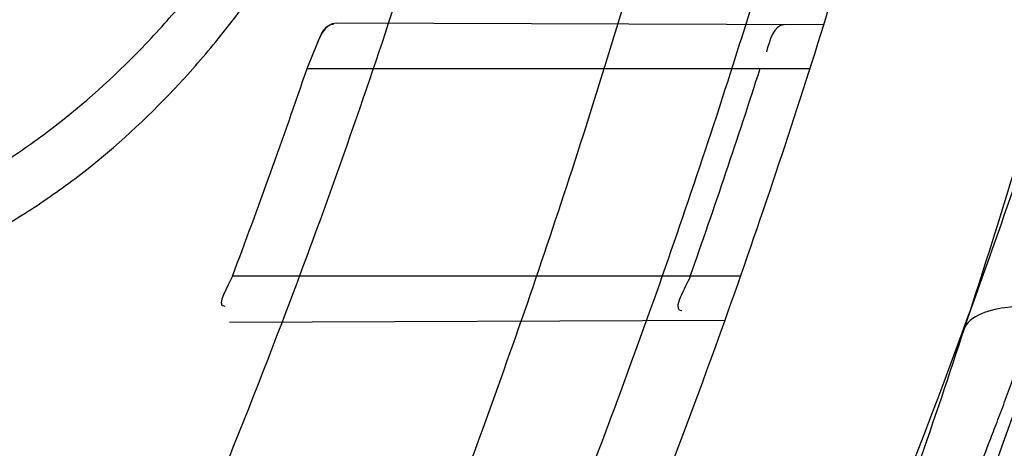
# Model space of a CAD drawing. Header units: millimetres. Extents: x 0 to 297, y 0 to 210.
# Tile 91 of 256: x 147.1136 to 147.1564, y 92.9207 to 92.9393. Entities that reach past the tile are written whole.
import ezdxf

# ---------------------------------------------------------------- set-up
doc = ezdxf.new("R2010")
doc.units = ezdxf.units.MM
doc.header["$LTSCALE"] = 16.335
doc.layers.get('0').update_dxf_attribs({"linetype": 'CONTINUOUS'})
for name, color, linetype in [('01_GLOBAL', 7, 'CONTINUOUS'), ('INTFCLR_1', 7, 'CONTINUOUS'), ('INTFCLR_144815', 7, 'CONTINUOUS')]:
    doc.layers.add(name, color=color, linetype=linetype)

msp = doc.modelspace()

# ---------------------------------------------------------------- linework, layer by layer
at = {"color": 7, "linetype": 'Continuous'}
msp.add_circle((147.7028034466, 92.1254639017), 2.28, dxfattribs=at)
at = {"color": 9, "linetype": 'Continuous'}
msp.add_arc((147.7028034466, 92.1254639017), 2.2507792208, 92.9674534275, 177.0325465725, dxfattribs=at)
at = {"layer": '01_GLOBAL', "color": 7, "linetype": 'Continuous'}
msp.add_circle((147.7028034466, 92.1254639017), 2.31, dxfattribs=at)
at = {"layer": 'INTFCLR_1', "color": 9, "linetype": 'Continuous'}
for p, q in [((147.1485359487, 92.9390289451), (147.1273887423, 92.939102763)), ((147.1261097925, 92.9371316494), (147.1479374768, 92.9371316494)), ((147.1449259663, 92.9281316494), (147.1228681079, 92.9281316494)), ((147.122735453, 92.9261442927), (147.1442488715, 92.926219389))]:
    msp.add_line(p, q, dxfattribs=at)
at = {"layer": 'INTFCLR_1', "color": 7, "linetype": 'Continuous'}
msp.add_line((147.1261097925, 92.9371316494), (147.1264189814, 92.9378911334), dxfattribs=at)
at = {"layer": 'INTFCLR_1', "color": 6, "linetype": 'Continuous'}
for centre, radius, start, end in [((146.8326356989, 93.03763164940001), 0.3620710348, 270, 90.00000002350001), ((146.8326356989, 93.03763164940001), 0.3440948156, 270, 90.00000002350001), ((146.8326356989, 93.03763164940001), 0.312931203, 339.1304001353, 341.6462381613), ((146.8326356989, 93.03763164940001), 0.330931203, 340.3263098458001, 342.6651652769), ((146.832642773, 93.0377508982), 0.3102372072, 339.3082522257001, 341.0750088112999), ((146.8329212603, 93.0376261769), 0.3285968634, 340.5357626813, 342.1919403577)]:
    msp.add_arc(centre, radius, start, end, dxfattribs=at)
at = {"layer": 'INTFCLR_1', "color": 9, "linetype": 'Continuous'}
for radius, start, end in [(0.312931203, 341.6462381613, 344.91416282), (0.330931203, 342.6651652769, 345.7642015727), (0.330931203, 337.139241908, 340.3263098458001), (0.312931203, 335.7561731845, 339.1304001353)]:
    msp.add_arc((146.8326356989, 93.03763164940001), radius, start, end, dxfattribs=at)
for points, knots in [([(147.1545442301, 92.9256703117), (147.1552565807, 92.92760868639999), (147.1566525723, 92.9315227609), (147.1593123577, 92.9394604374), (147.1636279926, 92.9537082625), (147.1676297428, 92.9704311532), (147.1702721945, 92.98537709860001), (147.1713830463, 92.99300879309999), (147.1719563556, 92.9974228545), (147.1732796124, 93.008504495), (147.1746545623, 93.02743949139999), (147.1744340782, 93.04977945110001), (147.1733950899, 93.0642567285), (147.1727415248, 93.0709415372), (147.1722603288, 93.07538757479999), (147.1707735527, 93.08738744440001), (147.1673977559, 93.1066025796), (147.162533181, 93.1253625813), (147.1590536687, 93.13649711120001), (147.157745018, 93.1404798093), (147.1557541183, 93.1463465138), (147.1512626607, 93.1586117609), (147.1435063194, 93.176613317), (147.134673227, 93.19362029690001), (147.1285153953, 93.2040882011), (147.1256373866, 93.208747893), (147.1237254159, 93.21178528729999), (147.1185545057, 93.2197736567), (147.1098896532, 93.232033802), (147.0978538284, 93.2469589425), (147.0876594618, 93.2581464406), (147.0805381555, 93.26529742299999), (147.0766007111, 93.2690835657), (147.0711374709, 93.27418968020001), (147.06349057, 93.2808755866), (147.0552130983, 93.2873626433), (147.0499647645, 93.2910949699), (147.0474074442, 93.29281092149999), (147.0457289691, 93.2938897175), (147.0442255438, 93.294808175), (147.0429042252, 93.29556660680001), (147.041778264, 93.2961550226), (147.0407894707, 93.2966200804), (147.0400295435, 93.2968637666), (147.0393696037, 93.2970368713), (147.0390133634, 93.2966025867), (147.0393275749, 93.29599323), (147.0397818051, 93.29522393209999), (147.0406181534, 93.29416107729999), (147.0417305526, 93.2928514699), (147.0430342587, 93.2914101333), (147.0444632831, 93.289871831), (147.0465759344, 93.2876354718), (147.0495827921, 93.28449215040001), (147.0551951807, 93.2786029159), (147.0613248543, 93.27199583), (147.0669087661, 93.26568094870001), (147.0703603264, 93.2616654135), (147.0759105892, 93.2550734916), (147.0844077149, 93.2443909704), (147.0955472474, 93.22884910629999), (147.1036099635, 93.2161613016), (147.1088887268, 93.20713012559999), (147.1124703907, 93.200778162), (147.1186494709, 93.1891839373), (147.1269016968, 93.171675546), (147.1325946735, 93.1570782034), (147.1352425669, 93.1495098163)], [0, 0, 0, 0, 0.0103792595, 0.0208842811, 0.0420721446, 0.0851858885, 0.1071984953, 0.1183380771, 0.123943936, 0.1295693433, 0.1744299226, 0.2192388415, 0.2417237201, 0.2473597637, 0.2529962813, 0.2641993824, 0.3081295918, 0.3509327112, 0.3614952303, 0.3667582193, 0.3720021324, 0.3926323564, 0.4323913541, 0.4704239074, 0.4888657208, 0.4934194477, 0.497950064, 0.5069039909, 0.5412450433, 0.5733438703, 0.6032118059, 0.6172673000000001, 0.6240601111, 0.6306649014, 0.6548506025, 0.6750843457, 0.6834913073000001, 0.6872123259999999, 0.6905622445, 0.6935176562, 0.6960693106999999, 0.6982084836, 0.6999280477, 0.7014829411, 0.7024060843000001, 0.7029587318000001, 0.7038763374, 0.7054334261, 0.7076628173, 0.7105600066, 0.714112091, 0.7174145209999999, 0.7211168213, 0.7295725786, 0.7392778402, 0.7620040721, 0.7748640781, 0.7816422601, 0.7886165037, 0.8181744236, 0.8502177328, 0.884679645, 0.8936796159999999, 0.902792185, 0.9213283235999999, 0.9597006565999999, 1, 1, 1, 1]), ([(147.0432510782, 93.2956316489), (147.0440337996, 93.2956315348), (147.0461901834, 93.29448394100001), (147.048762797, 93.29308623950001), (147.05126835, 93.29149221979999), (147.0538664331, 93.2897847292), (147.0591995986, 93.28606265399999), (147.0676125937, 93.27960414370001), (147.0753919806, 93.27294276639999), (147.0809499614, 93.26785658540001), (147.0849532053, 93.2640878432), (147.0921910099, 93.25697312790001), (147.1025540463, 93.2458430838), (147.114792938, 93.2309925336), (147.1236090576, 93.2187883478), (147.1288703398, 93.210836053), (147.1308146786, 93.20781404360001), (147.1337403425, 93.20317969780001), (147.1399980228, 93.19277282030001), (147.1489774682, 93.17586162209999), (147.1568675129, 93.15795089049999), (147.1614367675, 93.1457458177), (147.1634614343, 93.13990986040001), (147.1647919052, 93.13594917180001), (147.1683281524, 93.12488035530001), (147.1732735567, 93.1062283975), (147.1767074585, 93.0871131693), (147.1782194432, 93.07517712), (147.1787086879, 93.07075571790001), (147.1793731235, 93.0641085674), (147.1804294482, 93.0497128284), (147.1806536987, 93.0274948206), (147.1792555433, 93.0086652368), (147.1779104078, 92.9976470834), (147.1773275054, 92.9932574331), (147.1761979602, 92.9856672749), (147.1735104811, 92.97079983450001), (147.1694409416, 92.95416803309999), (147.1650544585, 92.9400032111), (147.1623504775, 92.9321098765), (147.1609312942, 92.9282176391), (147.1602071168, 92.92629007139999)], [0, 0, 0, 0, 0.0056084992, 0.016622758, 0.0214510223, 0.0268121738, 0.0389184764, 0.0680276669, 0.1027789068, 0.1122614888, 0.1220107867, 0.1421735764, 0.1849752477, 0.2309092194, 0.2799812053, 0.2927645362, 0.2992310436, 0.3057293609, 0.3320345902, 0.3862266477, 0.4428037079, 0.4721337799, 0.479586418, 0.4870651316, 0.5020714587, 0.5628449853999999, 0.6251697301, 0.6410581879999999, 0.6490513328, 0.6570434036, 0.6889243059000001, 0.7524504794, 0.8160576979, 0.8240355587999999, 0.8319861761, 0.8477866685, 0.8790166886, 0.9402183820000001, 0.9703167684, 0.9852456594, 1, 1, 1, 1]), ([(147.1352425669, 93.1495098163), (147.1379952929, 93.14164178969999), (147.1429940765, 93.1254736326), (147.1477529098, 93.1046918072), (147.1501024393, 93.09081219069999), (147.151047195, 93.08426445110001), (147.151638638, 93.07985863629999), (147.1530856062, 93.06772189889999), (147.1544764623, 93.04770806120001), (147.1542807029, 93.0276232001), (147.1535512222, 93.0153442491), (147.1532177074, 93.0108633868), (147.1526544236, 93.00419454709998), (147.1511010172, 92.9899942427), (147.1474849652, 92.9685843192), (147.1430641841, 92.95080514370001), (147.1400632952, 92.9406015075), (147.1388460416, 92.9366002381), (147.1366541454, 92.9297366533), (147.1320236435, 92.91648816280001), (147.124625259, 92.8984289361), (147.1170139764, 92.8829220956), (147.1121048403, 92.87387096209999), (147.1103239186, 92.8706785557), (147.1076776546, 92.8660211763), (147.101977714, 92.8564219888), (147.0929326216, 92.8426084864), (147.0818447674, 92.827530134), (147.0738492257, 92.81769368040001), (147.0692400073, 92.8122947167), (147.0675023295, 92.81027962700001), (147.0645699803, 92.8069282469), (147.059151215, 92.8008948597), (147.053263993, 92.7946267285), (147.047929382, 92.78903803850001), (147.0447760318, 92.7857530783), (147.0421529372, 92.78285660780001), (147.0404461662, 92.78102579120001), (147.0382254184, 92.7776381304), (147.0420399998, 92.77914588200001), (147.0441807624, 92.7804356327), (147.0467768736, 92.78202657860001), (147.049052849, 92.7835556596), (147.0517912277, 92.7854541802), (147.0555009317, 92.78817176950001), (147.0602492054, 92.79186222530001), (147.067344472, 92.7977012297), (147.0736957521, 92.8033972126), (147.0792529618, 92.8087266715), (147.0832359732, 92.812657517), (147.0904141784, 92.8200586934), (147.1006451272, 92.8316000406), (147.1126583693, 92.84694521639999), (147.1212603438, 92.85951606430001), (147.1263733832, 92.8676917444), (147.1282611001, 92.87079789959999), (147.1311015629, 92.87556381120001), (147.1371674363, 92.88626496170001), (147.1458250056, 92.9036348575), (147.1517810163, 92.9181513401), (147.1545442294, 92.9256703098)], [0, 0, 0, 0, 0.0419449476, 0.0850695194, 0.1071739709, 0.1127634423, 0.1183584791, 0.1295423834, 0.1742656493, 0.2191961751, 0.2304978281, 0.2361598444, 0.2418057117, 0.2641744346, 0.3080240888, 0.3509528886, 0.3562644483, 0.3615432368, 0.3719979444, 0.3925183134, 0.4321501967, 0.4701192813, 0.4793724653, 0.4839620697, 0.48851378, 0.5063269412, 0.5401307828, 0.5715496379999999, 0.6004673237, 0.6038923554, 0.6072711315, 0.6138564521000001, 0.6263016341, 0.6480618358, 0.6572019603, 0.6650284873, 0.6713159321, 0.6759369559, 0.6799952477, 0.6841765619, 0.6887949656, 0.6950107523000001, 0.6986911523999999, 0.7027318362, 0.7117342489, 0.7218512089, 0.7329803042, 0.7579718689, 0.7647510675, 0.7717251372, 0.7861300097, 0.8166264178, 0.8492835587, 0.8841348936, 0.8932111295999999, 0.8978052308, 0.9024247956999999, 0.92112918, 0.9596906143, 1, 1, 1, 1]), ([(147.0432510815, 92.7796316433), (147.0431330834, 92.7796316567), (147.0428441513, 92.77968862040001), (147.0428590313, 92.7802080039), (147.043168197, 92.78074236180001), (147.0437027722, 92.7815366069), (147.0445175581, 92.7825251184), (147.046088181, 92.7843056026), (147.0479460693, 92.786252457), (147.0500136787, 92.7883830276), (147.0523867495, 92.79080681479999), (147.0572874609, 92.7957986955), (147.0632966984, 92.8020416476), (147.0688203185, 92.8080382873), (147.0718101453, 92.8113712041), (147.0735816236, 92.81337496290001), (147.0782783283, 92.8187413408), (147.0864250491, 92.8285190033), (147.0977271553, 92.8435162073), (147.106950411, 92.8572622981), (147.1127640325, 92.86681826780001), (147.1154623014, 92.871453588), (147.1172776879, 92.87462997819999), (147.1222795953, 92.88363180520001), (147.1300362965, 92.8990567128), (147.1375818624, 92.91703545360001), (147.1423047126, 92.93022711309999), (147.1445398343, 92.9370600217), (147.1457809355, 92.941042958), (147.1488392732, 92.9511954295), (147.1533458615, 92.9688880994), (147.157034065, 92.99020578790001), (147.1586182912, 93.0043449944), (147.159192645, 93.0109841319), (147.1595326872, 93.0154446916), (147.1602764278, 93.0276675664), (147.1604760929, 93.0476640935), (147.1590577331, 93.0675881), (147.157582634, 93.0796680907), (147.1569796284, 93.0840538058), (147.1560162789, 93.0905724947), (147.1536199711, 93.10439313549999), (147.1487661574, 93.12508522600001), (147.1436711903, 93.1411717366), (147.1408661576, 93.1489990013)], [0, 0, 0, 0, 0.0008731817, 0.001718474, 0.0032338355, 0.0055641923, 0.008732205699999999, 0.0127298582, 0.0231213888, 0.0286463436, 0.0346993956, 0.04822263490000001, 0.0804125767, 0.0988155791, 0.1085508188, 0.1135449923, 0.1186070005, 0.1613231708, 0.2076862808, 0.2575123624, 0.2837454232, 0.2904461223, 0.2972015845, 0.3108183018, 0.3666504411, 0.4248609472, 0.4549769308, 0.4703146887, 0.4780576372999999, 0.4858477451, 0.5487776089, 0.6130123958, 0.6457680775, 0.6540347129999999, 0.6623246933, 0.6788711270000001, 0.74464742, 0.8101273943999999, 0.8265053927, 0.8346996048, 0.8428861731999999, 0.8752668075, 0.9384714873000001, 1, 1, 1, 1]), ([(147.0587545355, 92.92603359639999), (147.0598495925, 92.92601448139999), (147.0620340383, 92.9259783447), (147.0663667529, 92.9259158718), (147.0717124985, 92.92586094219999), (147.0770083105, 92.92586582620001), (147.0806708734, 92.92592870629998), (147.0827381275, 92.92598646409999), (147.0857607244, 92.9260959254), (147.0901722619, 92.9263543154), (147.0949767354, 92.92690428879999), (147.0982220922, 92.9274748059), (147.1000214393, 92.9278568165), (147.1026222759, 92.9284762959), (147.1063813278, 92.92963851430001), (147.110321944, 92.93145576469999), (147.1132441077, 92.9332291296), (147.1160296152, 92.935227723), (147.1185945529, 92.93756768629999), (147.1206177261, 92.9398593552), (147.1217351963, 92.941261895), (147.1233933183, 92.9434896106), (147.1256755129, 92.94712844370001), (147.1278121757, 92.9514789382), (147.1293429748, 92.9551680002), (147.130766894, 92.9590216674), (147.1316803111, 92.96198198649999), (147.1322242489, 92.9639829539)], [0, 0, 0, 0, 0.0354708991, 0.0707570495, 0.1403376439, 0.2086112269, 0.2422633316, 0.2589708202, 0.2755884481, 0.3402201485, 0.402046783, 0.4320733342, 0.4469044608, 0.4616141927, 0.5186617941, 0.5740139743, 0.6016440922, 0.6292641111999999, 0.6849536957, 0.7135882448, 0.728211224, 0.7430207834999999, 0.803517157, 0.8669694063, 0.8997732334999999, 0.932843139, 1, 1, 1, 1]), ([(147.0587231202, 92.92423556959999), (147.059845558, 92.9242027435), (147.0620847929, 92.9241396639), (147.066526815, 92.92402532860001), (147.0720083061, 92.9239092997), (147.0774395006, 92.9238591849), (147.0811962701, 92.923888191), (147.0833167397, 92.9239283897), (147.0864165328, 92.92401356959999), (147.0909402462, 92.9242430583), (147.0958673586, 92.92477733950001), (147.0991944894, 92.92534886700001), (147.1010384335, 92.92573490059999), (147.103703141, 92.9263650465), (147.1075552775, 92.9275562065), (147.1115872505, 92.9294379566), (147.1145727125, 92.93128084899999), (147.1174202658, 92.9333654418), (147.1200367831, 92.935809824), (147.1220947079, 92.93820350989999), (147.1232316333, 92.9396708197), (147.1249208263, 92.94200642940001), (147.1272411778, 92.94582362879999), (147.1294053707, 92.9503819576), (147.1309536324, 92.9542498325), (147.1323934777, 92.95829514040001), (147.1333139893, 92.9614008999), (147.1338615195, 92.9634997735)], [0, 0, 0, 0, 0.035284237, 0.0703889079, 0.1396229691, 0.2075606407, 0.2410452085, 0.2576677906, 0.2742009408, 0.3384835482, 0.3999464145, 0.429786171, 0.4445232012, 0.4591355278, 0.5158247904, 0.5708803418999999, 0.5984057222, 0.6259612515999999, 0.6816714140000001, 0.7103999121, 0.725092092, 0.7399858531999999, 0.8009597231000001, 0.8651019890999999, 0.8983209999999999, 0.9318422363, 1, 1, 1, 1]), ([(147.1602071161, 92.92629006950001), (147.1595631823, 92.92648246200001), (147.1582763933, 92.9267526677), (147.1563883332, 92.92690961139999), (147.1547219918, 92.92636653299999), (147.1545442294, 92.9256703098)], [0, 0, 0, 0, 0.3355939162, 0.6411874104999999, 1, 1, 1, 1]), ([(147.1602071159, 92.92629006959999), (147.1573959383, 92.918807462), (147.1513353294, 92.90435984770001), (147.1425342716, 92.8870880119), (147.1363700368, 92.87644944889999), (147.1334825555, 92.8717095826), (147.1315628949, 92.86861924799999), (147.1263605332, 92.860480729), (147.1176083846, 92.8479676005), (147.1053924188, 92.83269961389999), (147.0949921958, 92.82121808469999), (147.0876965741, 92.81385489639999), (147.0836469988, 92.80994239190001), (147.0779933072, 92.80463400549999), (147.0715340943, 92.7989617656), (147.0643214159, 92.79314721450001), (147.0594957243, 92.7894714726), (147.0557195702, 92.7867597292), (147.0529460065, 92.7848729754), (147.049824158, 92.7828152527), (147.0467200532, 92.781041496), (147.0439979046, 92.7796315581), (147.0432510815, 92.7796316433)], [0, 0, 0, 0, 0.1254392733, 0.2455954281, 0.3039386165, 0.3183545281, 0.3326935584, 0.3610298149, 0.4699340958, 0.5721292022, 0.6676979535, 0.7128867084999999, 0.7347758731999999, 0.7560605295, 0.8345894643, 0.86959304, 0.9014329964, 0.9297831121, 0.9425142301, 0.954114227, 0.9882800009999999, 1, 1, 1, 1])]:
    msp.add_open_spline(points, degree=3, knots=knots, dxfattribs=at)
at = {"layer": 'INTFCLR_1', "color": 6, "linetype": 'Continuous'}
for points, knots in [([(147.0687421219, 93.29563164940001), (147.0680098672, 93.29563164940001), (147.0693330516, 93.2931111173), (147.0704693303, 93.29172068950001), (147.0723263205, 93.28928078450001), (147.0746177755, 93.2865210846), (147.0775470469, 93.28299903), (147.080971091, 93.27890891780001), (147.0846437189, 93.27446035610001), (147.0882701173, 93.26998999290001), (147.0916458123, 93.2657319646), (147.0947448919, 93.2617356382), (147.0975630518, 93.2580185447), (147.100110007, 93.25458663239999), (147.1024035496, 93.25143207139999), (147.1044661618, 93.24854131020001), (147.1063189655, 93.24589767), (147.1079764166, 93.2434940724), (147.109457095, 93.2413147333), (147.1107791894, 93.2393416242), (147.1119635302, 93.23755181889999), (147.1130167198, 93.235942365), (147.1139517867, 93.2344985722), (147.1147816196, 93.2332054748), (147.1157213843, 93.2317287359), (147.1167390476, 93.23011252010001), (147.1179255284, 93.2282043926), (147.1189332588, 93.2265622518), (147.1198501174, 93.2250516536), (147.1206424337, 93.2237350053), (147.1215180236, 93.2222660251), (147.1224842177, 93.22062728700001), (147.1235503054, 93.2187965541), (147.1247223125, 93.21675634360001), (147.1260120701, 93.2144766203), (147.1274302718, 93.21192636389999), (147.1289898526, 93.20906621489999), (147.1307073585, 93.2058462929), (147.1325944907, 93.2022184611), (147.1346618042, 93.1981270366), (147.1369222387, 93.1935038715), (147.1393944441, 93.1882537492), (147.1420944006, 93.1822619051), (147.1450364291, 93.1753818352), (147.1482313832, 93.1674373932), (147.1516877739, 93.1581768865), (147.1553587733, 93.14738762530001), (147.1590017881, 93.1353669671), (147.1623609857, 93.1226214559), (147.1652568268, 93.10972884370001), (147.1676651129, 93.0968010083), (147.1695853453, 93.0838891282), (147.1710275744, 93.0709911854), (147.1719965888, 93.05813761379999), (147.1725011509, 93.0453158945), (147.1725469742, 93.0325462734), (147.1721391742, 93.0198169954), (147.171280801, 93.0071297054), (147.1699742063, 92.99449457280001), (147.1682169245, 92.9818861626), (147.1660086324, 92.9693213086), (147.1633383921, 92.9567727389), (147.1602041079, 92.94425636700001), (147.1566465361, 92.9319458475), (147.1528751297, 92.9204393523), (147.1491593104, 92.9102243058), (147.1457087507, 92.9015000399), (147.1425365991, 92.8940034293), (147.1396288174, 92.8875126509), (147.136972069, 92.8818585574), (147.1345472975, 92.8769025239), (147.1323371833, 92.8725413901), (147.130325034, 92.8686912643), (147.1284994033, 92.8652891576), (147.1268466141, 92.8622800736), (147.1253496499, 92.85960988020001), (147.1239936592, 92.85723391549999), (147.1227647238, 92.8551144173), (147.1216541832, 92.85322630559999), (147.1206539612, 92.8515468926), (147.1197533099, 92.8500510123), (147.1189386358, 92.8487109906), (147.1179864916, 92.8471584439), (147.1170567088, 92.8456599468), (147.1160957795, 92.84412860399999), (147.1152647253, 92.8428151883), (147.1143298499, 92.84135168), (147.1132770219, 92.8397205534), (147.1120898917, 92.837902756), (147.1107550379, 92.8358842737), (147.109257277, 92.8336513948), (147.107577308, 92.8311858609), (147.1056960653, 92.8284703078), (147.1035922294, 92.82548916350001), (147.1012492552, 92.8222342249), (147.0986446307, 92.81869165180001), (147.095755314, 92.8148491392), (147.0925736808, 92.81071697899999), (147.0890986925, 92.8063077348), (147.0853575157, 92.80167437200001), (147.0815402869, 92.7970384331), (147.0779667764, 92.7927652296), (147.0748968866, 92.789078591), (147.0724998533, 92.7861981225), (147.070552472, 92.7836530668), (147.0693788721, 92.7822194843), (147.0679949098, 92.7796316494), (147.0687421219, 92.7796316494)], [0, 0, 0, 0, 0.003860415, 0.007501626, 0.0124785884, 0.0188917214, 0.0268498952, 0.0364677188, 0.0470694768, 0.0572444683, 0.0668187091, 0.0757144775, 0.083905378, 0.09140992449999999, 0.0982451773, 0.1044667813, 0.1101313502, 0.1152642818, 0.1198589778, 0.1240215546, 0.1277856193, 0.1311734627, 0.1341617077, 0.1368541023, 0.1392736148, 0.1433897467, 0.1469230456, 0.1511192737, 0.1535471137, 0.1562389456, 0.1592204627, 0.1625628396, 0.1662680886, 0.1703891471, 0.174967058, 0.1800766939, 0.1857729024, 0.1921414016, 0.1993155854, 0.2073311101, 0.2163077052, 0.2264451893, 0.2379233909, 0.250953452, 0.2658909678, 0.283062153, 0.3030578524, 0.3259639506, 0.3492662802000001, 0.3725305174, 0.3956109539, 0.4185782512, 0.4413347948, 0.4640172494, 0.4865192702, 0.508968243, 0.531324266, 0.5536477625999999, 0.5759939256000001, 0.5982772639, 0.620747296, 0.6432362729, 0.6658996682, 0.68875599, 0.7107777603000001, 0.7297237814, 0.7460531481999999, 0.7602331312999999, 0.7726347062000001, 0.7835467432, 0.793166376, 0.8017211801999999, 0.8093215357, 0.8160683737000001, 0.8220758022, 0.8274205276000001, 0.8322066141, 0.8364980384, 0.8403367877, 0.8437547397, 0.8468031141, 0.8495420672, 0.8520223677, 0.8564046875, 0.8588391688, 0.8615533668, 0.8645986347, 0.8679945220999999, 0.8717882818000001, 0.8760445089, 0.8807522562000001, 0.8859628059, 0.8917731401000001, 0.898168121, 0.9051985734, 0.9129160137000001, 0.9213486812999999, 0.9305434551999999, 0.9404096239, 0.9509435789, 0.961943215, 0.9720502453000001, 0.980371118, 0.9870628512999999, 0.992271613, 0.9960607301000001, 1, 1, 1, 1]), ([(147.0687421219, 92.7796316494), (147.0695765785, 92.7796316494), (147.0710237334, 92.7806068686), (147.0732486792, 92.7819463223), (147.0757995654, 92.7837998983), (147.0789536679, 92.78621498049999), (147.0827092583, 92.7892984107), (147.0868482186, 92.7928925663), (147.0910477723, 92.79673500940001), (147.0950116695, 92.80053311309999), (147.0986438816, 92.80415209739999), (147.1019501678, 92.80756746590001), (147.1049461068, 92.8107620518), (147.107653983, 92.813732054), (147.1100921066, 92.81647650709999), (147.1122806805, 92.81899733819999), (147.1142479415, 92.8213114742), (147.1160099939, 92.82342388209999), (147.1175861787, 92.82534548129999), (147.1189934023, 92.8270878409), (147.1202530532, 92.828669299), (147.1213970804, 92.83012358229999), (147.1225240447, 92.83157239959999), (147.123724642, 92.8331346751), (147.1249992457, 92.8348159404), (147.1262604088, 92.83650316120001), (147.1274992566, 92.8381825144), (147.1287882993, 92.8399539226), (147.1302152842, 92.8419444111), (147.131810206, 92.84420661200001), (147.1335924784, 92.846783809), (147.1355808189, 92.8497229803), (147.1377917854, 92.8530728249), (147.140242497, 92.8568933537), (147.1429592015, 92.861268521), (147.1459674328, 92.8662949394), (147.1492907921, 92.8720905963), (147.1529541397, 92.8788115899), (147.1569786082, 92.8866408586), (147.1613909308, 92.895852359), (147.1661049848, 92.9065772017), (147.1708180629, 92.91847841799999), (147.1752249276, 92.93102624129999), (147.1791389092, 92.9437452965), (147.1825261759, 92.9565113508), (147.1853979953, 92.9693107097), (147.1877529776, 92.9820756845), (147.1896101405, 92.9948409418), (147.1909735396, 93.00755209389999), (147.1918561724, 93.02022938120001), (147.1922659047, 93.0328602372), (147.1922092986, 93.0454468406), (147.1916906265, 93.0579966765), (147.1907127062, 93.07050178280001), (147.1892753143, 93.0829675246), (147.187377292, 93.0953920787), (147.1850186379, 93.1077564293), (147.1821898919, 93.1200882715), (147.1788863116, 93.1323721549), (147.1750915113, 93.1446222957), (147.1708160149, 93.1567764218), (147.1662306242, 93.1683760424), (147.1616300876, 93.17888244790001), (147.1573218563, 93.1879248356), (147.1533932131, 93.19561622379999), (147.1498208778, 93.2022183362), (147.1465812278, 93.20791453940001), (147.1436479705, 93.2128584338), (147.140997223, 93.2171670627), (147.1386015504, 93.22093898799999), (147.1364409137, 93.22424590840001), (147.1344943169, 93.2271532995), (147.1327470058, 93.229707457), (147.1311776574, 93.2319576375), (147.1297748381, 93.23393568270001), (147.1285161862, 93.23568453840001), (147.1273854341, 93.237235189), (147.1263043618, 93.2387000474), (147.1251805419, 93.2402055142), (147.1239422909, 93.24184332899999), (147.1226668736, 93.2435068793), (147.1213873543, 93.2451529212), (147.120091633, 93.2467985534), (147.1186694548, 93.2485796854), (147.1170808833, 93.2505381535), (147.1153015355, 93.25269419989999), (147.1133143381, 93.2550569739), (147.1110956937, 93.2576388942), (147.1086258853, 93.2604465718), (147.1058792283, 93.263488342), (147.1028357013, 93.2667628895), (147.099478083, 93.27026211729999), (147.0957850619, 93.2739726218), (147.0917574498, 93.27786179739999), (147.0874623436, 93.28182281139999), (147.0831967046, 93.28555323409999), (147.0792915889, 93.2887810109), (147.0760051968, 93.2913109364), (147.073359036, 93.29324438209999), (147.0710713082, 93.29462673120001), (147.0695920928, 93.29563164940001), (147.0687421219, 93.29563164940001)], [0, 0, 0, 0, 0.0042187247, 0.0081401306, 0.0133978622, 0.0200459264, 0.0282638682, 0.0379443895, 0.0477615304, 0.05703690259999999, 0.0656973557, 0.0736821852, 0.0810680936, 0.0878383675, 0.0940009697, 0.0996271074, 0.1047154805, 0.1093563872, 0.1135342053, 0.1172803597, 0.1206792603, 0.1237557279, 0.1266349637, 0.1299589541, 0.1337168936, 0.1373013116, 0.1406085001, 0.1442672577, 0.148377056, 0.1529904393, 0.1582606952, 0.164218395, 0.1709303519, 0.1785521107, 0.1871652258, 0.1969659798, 0.2081658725, 0.2209392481, 0.2356613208, 0.2526660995, 0.2725685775, 0.2948769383, 0.3173640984, 0.3397873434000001, 0.3621386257, 0.3841211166, 0.4060891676, 0.4277469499, 0.4493218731, 0.470705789, 0.4919793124, 0.5131981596, 0.5343255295, 0.5554668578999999, 0.5765984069, 0.5977513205, 0.6189954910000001, 0.6402209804, 0.6617015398, 0.6832900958, 0.7050415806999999, 0.7268239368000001, 0.7463339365, 0.7630160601, 0.7774553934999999, 0.7899931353, 0.8009638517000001, 0.8105830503, 0.8190545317, 0.8265380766, 0.8331730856, 0.8390248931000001, 0.8442268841, 0.8488182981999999, 0.8528943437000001, 0.8564866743, 0.8597116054, 0.8625968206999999, 0.8656908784, 0.8692094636, 0.8729771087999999, 0.8762884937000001, 0.879749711, 0.8835661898, 0.8878115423, 0.8924986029, 0.8976989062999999, 0.9034198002, 0.9097088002, 0.9166034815, 0.9241390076, 0.9323094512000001, 0.9411199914, 0.9506041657, 0.9606137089, 0.9706541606, 0.9792553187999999, 0.9862062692, 0.9916647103, 0.9957028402, 1, 1, 1, 1])]:
    msp.add_open_spline(points, degree=3, knots=knots, dxfattribs=at)
at = {"layer": 'INTFCLR_1', "color": 7, "linetype": 'Continuous'}
for points in [[(147.1273887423, 92.9391027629), (147.1268689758, 92.9391078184), (147.1265840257, 92.9383760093), (147.126415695, 92.93788422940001)], [(147.1264189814, 92.9378911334), (147.1266295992, 92.93832468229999), (147.126781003, 92.9390669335), (147.1272630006, 92.939065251)]]:
    msp.add_open_spline(points, degree=3, dxfattribs=at)
at = {"layer": 'INTFCLR_1', "color": 6, "linetype": 'Continuous'}
for points in [[(147.1468208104, 92.93903493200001), (147.1463522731, 92.9390365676), (147.1461870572, 92.9383097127), (147.1460437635, 92.9378636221)], [(147.1228681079, 92.9281316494), (147.1227105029, 92.9277144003), (147.1220878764, 92.926834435), (147.1225338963, 92.9268359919)], [(147.1427387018, 92.9281316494), (147.1425690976, 92.9276517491), (147.1418725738, 92.9266452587), (147.1423815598, 92.92664703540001)]]:
    msp.add_open_spline(points, degree=3, dxfattribs=at)
at = {"layer": 'INTFCLR_144815', "color": 6, "linetype": 'Continuous'}
for radius in [0.3828680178, 0.364857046]:
    msp.add_circle((146.8326356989, 93.03763164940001), radius, dxfattribs=at)
for radius, start, end in [(0.5278075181, 313.9937911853, 154.5150993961), (0.49294334, 282.2440355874, 71.2863570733), (0.3889523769, 308.490992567, 51.50900743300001), (0.4069633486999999, 316.9838592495, 43.0161407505), (0.3840109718, 313.9992414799, 46.00075850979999)]:
    msp.add_arc((146.8326356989, 93.03763164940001), radius, start, end, dxfattribs=at)
at = {"layer": 'INTFCLR_144815', "color": 9, "linetype": 'Continuous'}
for centre, radius, start, end in [((146.8326356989, 93.03763164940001), 0.4896672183, 292.4997540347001, 54.0964566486), ((146.8326378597, 93.037632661), 0.4417306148, 292.4997540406, 54.09645665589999), ((146.8326511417, 93.03763533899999), 0.434262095, 311.2505121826, 48.7494878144), ((146.8326356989, 93.03763164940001), 0.3958087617, 314.0862202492, 45.9137797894), ((146.8326356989, 93.03763164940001), 0.3863437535, 313.8592910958, 46.1407088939), ((146.8326356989, 93.03763164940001), 0.3838160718, 314.0319604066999, 45.9680396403)]:
    msp.add_arc(centre, radius, start, end, dxfattribs=at)
at = {"layer": 'INTFCLR_144815', "color": 6, "linetype": 'Continuous'}
for points, knots in [([(147.1000017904, 92.7706317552), (147.099727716, 92.7706367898), (147.0997250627, 92.7716931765), (147.1002170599, 92.7722851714), (147.1006721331, 92.7731087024), (147.1011651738, 92.77384567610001), (147.1017516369, 92.7747055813), (147.1024417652, 92.7756704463), (147.1032341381, 92.776750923), (147.1041312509, 92.7779487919), (147.1051340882, 92.7792688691), (147.1062444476, 92.78071599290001), (147.1074648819, 92.7822968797), (147.1087976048, 92.7840181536), (147.1102428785, 92.785884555), (147.1117982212, 92.78789788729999), (147.1134596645, 92.79005859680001), (147.1152251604, 92.79237013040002), (147.1170968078, 92.79484195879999), (147.11907733, 92.797485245), (147.1211639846, 92.8003047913), (147.1233499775, 92.8033005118), (147.1256270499, 92.80647066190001), (147.1279885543, 92.8098160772), (147.1304260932, 92.8133353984), (147.1329303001, 92.81702596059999), (147.1354909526, 92.8208837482), (147.1380971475, 92.8249034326), (147.1407375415, 92.8290785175), (147.1434005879, 92.83340150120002), (147.1460747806, 92.83786408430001), (147.1487488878, 92.8424574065), (147.1514121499, 92.8471722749), (147.1540544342, 92.8519993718), (147.1566663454, 92.856929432), (147.1592392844, 92.8619533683), (147.1617654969, 92.8670624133), (147.1642380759, 92.8722482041), (147.1666509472, 92.8775028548), (147.168998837, 92.8828190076), (147.1712772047, 92.8881898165), (147.1734821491, 92.89360886), (147.1756107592, 92.89907116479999), (147.1776563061, 92.90456069), (147.179616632, 92.91007104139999), (147.1814926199, 92.91560357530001), (147.1832864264, 92.9211651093), (147.1849983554, 92.9267575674), (147.1866261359, 92.93237403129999), (147.1881687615, 92.93801125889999), (147.1896244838, 92.9436621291), (147.1909923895, 92.9493212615), (147.1922727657, 92.95498763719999), (147.1934660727, 92.96066109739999), (147.1945727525, 92.96634163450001), (147.1955930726, 92.9720286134), (147.1965271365, 92.9777204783), (147.1973750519, 92.98341533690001), (147.1981370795, 92.9891120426), (147.1988135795, 92.99481027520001), (147.1994048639, 93.0005096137), (147.1999112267, 93.00620974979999), (147.2003329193, 93.0119102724), (147.2006701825, 93.01761113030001), (147.2009232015, 93.0233121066), (147.2010921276, 93.0290132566), (147.2011770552, 93.0347144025), (147.2011780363, 93.0404156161), (147.2010950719, 93.0461167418), (147.2009281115, 93.0518178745), (147.2006770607, 93.05751885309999), (147.2003417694, 93.0632197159), (147.1999220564, 93.0689202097), (147.1994176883, 93.074620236), (147.198828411, 93.080319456), (147.1981539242, 93.0860176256), (147.1973939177, 93.0917142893), (147.1965480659, 93.09740890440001), (147.1956160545, 93.10310072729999), (147.1945975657, 93.1087889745), (147.1934922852, 93.1144727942), (147.1923000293, 93.1201506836), (147.1910207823, 93.12582057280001), (147.1896545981, 93.131480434), (147.1882014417, 93.1371288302), (147.1866611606, 93.1427648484), (147.1850338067, 93.14838687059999), (147.1833198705, 93.1539920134), (147.1815202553, 93.1595765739), (147.1796361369, 93.1651366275), (147.1776688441, 93.17066839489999), (147.1756200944, 93.17616762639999), (147.1734920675, 93.1816295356), (147.1712874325, 93.1870488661), (147.1690094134, 93.1924198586), (147.1666618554, 93.1977362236), (147.1642492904, 93.2029911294), (147.1617769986, 93.20817719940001), (147.1592510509, 93.21328655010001), (147.1566783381, 93.2183108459), (147.1540666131, 93.2232413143), (147.1514244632, 93.2280688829), (147.1487612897, 93.23278426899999), (147.1460872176, 93.23737816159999), (147.1434130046, 93.2418413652), (147.1407498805, 93.2461650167), (147.1381093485, 93.2503408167), (147.1355029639, 93.2543612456), (147.1329420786, 93.2582197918), (147.1304375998, 93.2619111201), (147.1279997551, 93.265431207), (147.125637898, 93.26877740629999), (147.1233603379, 93.27194848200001), (147.1211742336, 93.2749445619), (147.1190855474, 93.2777670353), (147.1170990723, 93.2804183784), (147.1152184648, 93.2829020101), (147.1134463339, 93.2852221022), (147.1117843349, 93.2873834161), (147.1102333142, 93.2893910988), (147.1087934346, 93.2912505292), (147.1074642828, 93.2929671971), (147.1062450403, 93.2945465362), (147.1051345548, 93.29599381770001), (147.1041315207, 93.2973141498), (147.1032343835, 93.29851204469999), (147.1024419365, 93.2995926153), (147.1017517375, 93.30055757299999), (147.1011652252, 93.30141754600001), (147.1006721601, 93.3021545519), (147.1002170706, 93.3029781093), (147.0997250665, 93.30357011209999), (147.0997277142, 93.304626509), (147.1000017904, 93.30463154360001)], [0, 0, 0, 0, 0.0014101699, 0.0032891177, 0.0045779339, 0.0061083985, 0.0078869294, 0.009919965, 0.0122145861, 0.0147783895, 0.0176190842, 0.0207426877, 0.0241618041, 0.0278931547, 0.0319414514, 0.0363053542, 0.040981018, 0.0459630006, 0.0512683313, 0.0569309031, 0.0629543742, 0.0693130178, 0.0760084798, 0.08303351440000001, 0.0903785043, 0.09803123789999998, 0.105976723, 0.1141977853, 0.122675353, 0.1313888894, 0.140317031, 0.1494380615, 0.1587304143, 0.1681731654, 0.1777462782, 0.187430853, 0.1972092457, 0.2070653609, 0.2169845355, 0.2269535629, 0.2369608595, 0.2469959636, 0.2570491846, 0.2671179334, 0.2771316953, 0.2871355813, 0.2971697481, 0.3071923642, 0.3172217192, 0.3272506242, 0.3372572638, 0.3472396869, 0.357200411, 0.3671408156, 0.3770633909, 0.3869713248, 0.3968625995, 0.4067348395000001, 0.4165894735, 0.4264283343, 0.4362532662, 0.4460650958, 0.4558661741, 0.4656577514, 0.4754424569, 0.4852217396, 0.4949982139, 0.504773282, 0.5145496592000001, 0.5243287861, 0.5341133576, 0.5439047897, 0.5537055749, 0.5635169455, 0.5733411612, 0.5831795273, 0.5930338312, 0.6029053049, 0.6127948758, 0.6227033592, 0.6326318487, 0.6425809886, 0.652548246, 0.6625317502, 0.6725323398, 0.682550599, 0.6925874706, 0.7026400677, 0.7127021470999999, 0.7227700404, 0.7328393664, 0.7429043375, 0.7529583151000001, 0.7629934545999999, 0.7730007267, 0.7829699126, 0.7928892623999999, 0.8027455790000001, 0.8125242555, 0.8222091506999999, 0.8317827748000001, 0.8412261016, 0.8505191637, 0.8596410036, 0.8685700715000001, 0.8772846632, 0.8857633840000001, 0.8939857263, 0.9019325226, 0.9095865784, 0.9169329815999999, 0.9239594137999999, 0.9306564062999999, 0.9370174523, 0.9430388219, 0.9487194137, 0.9540603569, 0.95906494, 0.9637380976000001, 0.9680861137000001, 0.9721162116, 0.9758363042, 0.9792548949, 0.9823802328, 0.9852207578, 0.987784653, 0.9900795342, 0.9921128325, 0.9938914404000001, 0.9954219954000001, 0.9967108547, 0.9985898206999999, 1, 1, 1, 1]), ([(147.108707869, 93.29563164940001), (147.1084310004, 93.29563164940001), (147.1084189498, 93.2945661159), (147.1088854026, 93.2939562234), (147.1093179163, 93.293115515), (147.1097871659, 93.29236199), (147.1103458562, 93.291483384), (147.1110035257, 93.2904976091), (147.1117585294, 93.28939440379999), (147.1126129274, 93.28817225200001), (147.1135675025, 93.28682643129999), (147.1146233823, 93.2853527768), (147.1157813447, 93.28374669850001), (147.1170420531, 93.2820034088), (147.1184057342, 93.2801181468), (147.1198723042, 93.27808602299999), (147.1214410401, 93.2759024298), (147.1231107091, 93.27356285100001), (147.1248792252, 93.271063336), (147.1267437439, 93.26840038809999), (147.128700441, 93.2655713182), (147.130744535, 93.2625742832), (147.1328701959, 93.25940851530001), (147.135070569, 93.2560744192), (147.1373378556, 93.252573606), (147.1396633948, 93.248908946), (147.1420378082, 93.24508453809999), (147.1444511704, 93.2411056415), (147.1468932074, 93.23697855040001), (147.1493534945, 93.2327104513), (147.1518216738, 93.2283092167), (147.1542876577, 93.2237831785), (147.1567417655, 93.21914097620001), (147.1591748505, 93.2143913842), (147.161578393, 93.2095431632), (147.1639445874, 93.2046048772), (147.1662663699, 93.1995847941), (147.1685374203, 93.19449081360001), (147.1707521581, 93.18933038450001), (147.1729057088, 93.1841104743), (147.1749938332, 93.17883761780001), (147.1770129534, 93.1735177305), (147.1789599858, 93.168156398), (147.1808324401, 93.1627584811), (147.1826281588, 93.1573287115), (147.184345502, 93.1518710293), (147.1859830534, 93.1463893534), (147.1875398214, 93.14088681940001), (147.1890149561, 93.135366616), (147.1904079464, 93.12983117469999), (147.1917183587, 93.12428304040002), (147.1929460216, 93.1187240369), (147.194090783, 93.1131561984), (147.1951526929, 93.1075808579), (147.1961317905, 93.10199958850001), (147.1970282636, 93.0964132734), (147.1978422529, 93.09082314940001), (147.198574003, 93.08522979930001), (147.1992237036, 93.0796341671), (147.1997916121, 93.0740365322), (147.2002779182, 93.06843761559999), (147.2006828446, 93.06283752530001), (147.201006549, 93.0572368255), (147.2012491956, 93.0516354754), (147.2014108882, 93.0460339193), (147.2014917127, 93.0404320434), (147.2014917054, 93.0348302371), (147.2014108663, 93.0292283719), (147.2012491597, 93.0236268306), (147.2010065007, 93.0180255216), (147.2006827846, 93.01242485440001), (147.20027785, 93.0068248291), (147.1997915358, 93.0012259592), (147.1992236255, 92.9956284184), (147.1985739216, 92.9900328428), (147.1978421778, 92.98443960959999), (147.197028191, 92.9788495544), (147.1961317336, 92.9732633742), (147.1951526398, 92.96768215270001), (147.1940907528, 92.96210695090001), (147.1929459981, 92.956539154), (147.1917183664, 92.95098029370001), (147.1904079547, 92.9454321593), (147.1890149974, 92.9398968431), (147.1875398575, 92.93437661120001), (147.1859831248, 92.9288741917), (147.1843455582, 92.9233924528), (147.1826282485, 92.91793486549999), (147.1808325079, 92.91250501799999), (147.178960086, 92.9071071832), (147.1770130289, 92.9017457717), (147.1749939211, 92.8964259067), (147.1729057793, 92.8911529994), (147.1707522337, 92.8859330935), (147.1685374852, 92.8807726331), (147.1662664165, 92.87567860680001), (147.1639446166, 92.8706584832), (147.1615784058, 92.8657201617), (147.1591748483, 92.86087191), (147.1567417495, 92.8561222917), (147.1542876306, 92.85148006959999), (147.1518216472, 92.8469540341), (147.1493534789, 92.84255282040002), (147.1468932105, 92.8382847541), (147.1444511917, 92.8341576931), (147.1420378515, 92.8301788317), (147.1396634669, 92.8263544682), (147.1373379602, 92.82268985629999), (147.1350707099, 92.8191890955), (147.1328703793, 92.81585505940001), (147.1307447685, 92.81268936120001), (147.1287007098, 92.80969237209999), (147.12674404, 92.8068633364), (147.1248795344, 92.8042004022), (147.1231110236, 92.80170089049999), (147.1214413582, 92.7993613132), (147.1198726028, 92.79717769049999), (147.1184060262, 92.79514555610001), (147.117042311, 92.7932602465), (147.1157815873, 92.79151693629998), (147.114623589, 92.78991080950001), (147.11356769, 92.78843713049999), (147.1126130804, 92.787091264), (147.11175866, 92.7858690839), (147.1110036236, 92.7847658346), (147.1103459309, 92.78378002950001), (147.1097872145, 92.7829013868), (147.1093179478, 92.78214783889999), (147.1088854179, 92.7813071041), (147.1084189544, 92.7806972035), (147.1084309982, 92.7796316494), (147.108707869, 92.7796316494)], [0, 0, 0, 0, 0.0014861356, 0.0034579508, 0.0048068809, 0.0064063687, 0.0082626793, 0.0103820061, 0.0127711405, 0.0154368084, 0.0183865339, 0.0216275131, 0.0251677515, 0.0290144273, 0.0331753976, 0.0376570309, 0.0424661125, 0.0476073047, 0.0530850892, 0.0589012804, 0.0650564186, 0.0715486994, 0.07837362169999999, 0.08552418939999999, 0.0929907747, 0.1007612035, 0.1088208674, 0.1171531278, 0.1257396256, 0.1345607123, 0.143595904, 0.152824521, 0.1622261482, 0.171780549, 0.1814683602, 0.1912713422, 0.2011724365, 0.211155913, 0.2212074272, 0.2313141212, 0.2414644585, 0.2516478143, 0.2618559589, 0.2720801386, 0.2823146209, 0.2925525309, 0.302790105, 0.3130221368, 0.3232464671, 0.333459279, 0.3436597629, 0.3538452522, 0.3640159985, 0.3741700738, 0.3843086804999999, 0.3944307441, 0.4045380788, 0.4146299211, 0.4247087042, 0.434774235, 0.4448292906, 0.4548738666, 0.4649110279, 0.4749410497, 0.4849671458, 0.4949897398, 0.505012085, 0.515034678, 0.5250607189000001, 0.5350907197, 0.5451277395, 0.5551723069, 0.5652271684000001, 0.5752926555, 0.5853711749, 0.5954630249, 0.6055699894, 0.6156920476, 0.6258303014, 0.6359844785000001, 0.6461547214, 0.6563403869, 0.666540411, 0.676753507, 0.6869773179, 0.6972097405, 0.7074468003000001, 0.7176851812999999, 0.7279191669, 0.7381438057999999, 0.7483515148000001, 0.7585352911, 0.7686855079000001, 0.7787921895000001, 0.7888438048, 0.7988273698, 0.8087285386, 0.8185315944, 0.8282194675, 0.8377739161, 0.8471755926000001, 0.8564042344, 0.8654393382, 0.8742603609, 0.8828468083, 0.8911789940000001, 0.8992385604, 0.907008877, 0.9144753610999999, 0.9216258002, 0.9284505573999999, 0.9349426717, 0.941097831, 0.9469139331, 0.9523916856, 0.9575329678, 0.9623419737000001, 0.9668237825, 0.9709847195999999, 0.9748315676, 0.978371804, 0.9816129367, 0.9845626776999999, 0.9872284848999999, 0.9896176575, 0.9917371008, 0.9935934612, 0.9951930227, 0.9965419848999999, 0.9985138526, 1, 1, 1, 1]), ([(147.1774737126, 93.03763164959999), (147.1774737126, 93.03408945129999), (147.1773695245, 93.02700115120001), (147.1769005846, 93.01637046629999), (147.1761179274, 93.0057395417), (147.1750192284, 92.99510919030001), (147.1736022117, 92.98448113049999), (147.1718643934, 92.9738585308), (147.1698022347, 92.9632462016), (147.1674128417, 92.9526511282), (147.1646953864, 92.9420828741), (147.161647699, 92.9315557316), (147.1582727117, 92.92108641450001), (147.1545735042, 92.9106967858), (147.1505601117, 92.9004145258), (147.1462460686, 92.8902726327), (147.1416542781, 92.8803122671), (147.1368163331, 92.87058151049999), (147.1317748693, 92.8611374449), (147.1265856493, 92.85204255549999), (147.1213166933, 92.8433636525), (147.1160474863, 92.83516870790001), (147.1108644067, 92.8275202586), (147.1058552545, 92.8204697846), (147.1011012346, 92.8140519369), (147.0966707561, 92.8082803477), (147.0926151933, 92.80315041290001), (147.0889666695, 92.79864073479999), (147.0857447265, 92.7947177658), (147.0829483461, 92.79133955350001), (147.0805785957, 92.7884737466), (147.0786107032, 92.7860480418), (147.0770645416, 92.78412398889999), (147.075840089, 92.7824105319), (147.0750404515, 92.7814119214), (147.0742890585, 92.7796316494), (147.0748011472, 92.7796316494)], [0, 0, 0, 0, 0.0374136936, 0.0748639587, 0.1123780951, 0.1499879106, 0.1877264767, 0.2256114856, 0.2636616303, 0.3018965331, 0.3403130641, 0.3789003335, 0.4176356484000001, 0.4564792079, 0.4953691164, 0.5342020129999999, 0.5728718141, 0.611197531, 0.6489667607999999, 0.6859303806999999, 0.721782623, 0.7561939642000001, 0.788825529, 0.8193610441, 0.8475376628, 0.8731799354, 0.8962089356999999, 0.9166076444, 0.9344457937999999, 0.9498358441, 0.9629038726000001, 0.9737937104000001, 0.9826269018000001, 0.9895233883, 0.9945911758, 1, 1, 1, 1]), ([(147.091447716, 92.7706317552), (147.0911815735, 92.7706365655), (147.0911667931, 92.7716634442), (147.0916656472, 92.7722346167), (147.0921197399, 92.7730327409), (147.0926141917, 92.7737470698), (147.0932019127, 92.77458111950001), (147.0938940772, 92.77551732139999), (147.0946890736, 92.7765661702), (147.0955894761, 92.77772931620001), (147.0965963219, 92.77901153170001), (147.0977110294, 92.7804169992), (147.0989347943, 92.78195053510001), (147.1002689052, 92.78361741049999), (147.1017144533, 92.7854232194), (147.1032723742, 92.78737392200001), (147.1049431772, 92.7894755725), (147.1067270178, 92.79173444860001), (147.1086232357, 92.79415650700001), (147.1106300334, 92.7967469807), (147.1127439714, 92.7995096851), (147.114959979, 92.8024469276), (147.1172716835, 92.8055598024), (147.1196716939, 92.8088484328), (147.1221516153, 92.8123118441), (147.1247019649, 92.81594766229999), (147.1273122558, 92.8197520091), (147.1299712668, 92.823719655), (147.1326672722, 92.8278441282), (147.1353883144, 92.83211790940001), (147.1381224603, 92.8365326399), (147.1408580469, 92.84107935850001), (147.1435838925, 92.84574873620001), (147.1462894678, 92.8505312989), (147.1489650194, 92.85541762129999), (147.1516016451, 92.8603984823), (147.1541913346, 92.8654649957), (147.1567269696, 92.870608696), (147.1592023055, 92.8758216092), (147.1616119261, 92.88109628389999), (147.1639511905, 92.88642581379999), (147.1662161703, 92.89180383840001), (147.1684036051, 92.89722459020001), (147.1705107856, 92.90268275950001), (147.1725355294, 92.9081735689), (147.1744761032, 92.913692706), (147.1763311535, 92.9192362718), (147.1780996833, 92.9248008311), (147.1797809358, 92.93038317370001), (147.1813744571, 92.9359806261), (147.182879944, 92.9415906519), (147.1842973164, 92.9472112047), (147.1856265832, 92.9528403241), (147.186867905, 92.95847646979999), (147.1880214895, 92.9641181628), (147.1890876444, 92.9697643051), (147.1900666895, 92.9754138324), (147.190958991, 92.98106595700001), (147.1917649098, 92.98671993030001), (147.1924848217, 92.9923752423), (147.1931190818, 92.99803144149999), (147.193668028, 93.003688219), (147.1941319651, 93.00934531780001), (147.1945111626, 93.01500256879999), (147.1948058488, 93.020659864), (147.195016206, 93.0263171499), (147.1951423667, 93.0319744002), (147.1951703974, 93.03574606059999), (147.1951703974, 93.0376316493)], [0, 0, 0, 0, 0.0027272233, 0.00637693, 0.0088871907, 0.0118720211, 0.0153444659, 0.0193180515, 0.02380733, 0.0288260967, 0.0343890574, 0.0405101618, 0.0472051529, 0.05449051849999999, 0.0623846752, 0.0709044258, 0.0800682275, 0.08989261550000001, 0.1003941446, 0.1115838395, 0.1234656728, 0.1360350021, 0.1492811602, 0.1631910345, 0.1777467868, 0.1929237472, 0.2086919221, 0.2250163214, 0.241858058, 0.2591751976, 0.2769240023, 0.2950599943, 0.3135389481, 0.3323178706, 0.3513557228, 0.3706138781, 0.3900565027, 0.40965088, 0.4293672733, 0.4491790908, 0.4690627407, 0.4889974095, 0.5089649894, 0.5289504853, 0.5489397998, 0.5689220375, 0.5888883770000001, 0.6088300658, 0.6287418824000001, 0.6486179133, 0.6684555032, 0.6882511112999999, 0.7080041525, 0.7277129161, 0.7473782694, 0.7670001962, 0.7865808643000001, 0.8061213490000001, 0.8256243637, 0.8450923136, 0.8645285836, 0.8839363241, 0.9033192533, 0.9226811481, 0.9420259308, 0.9613578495, 0.9806810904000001, 1, 1, 1, 1]), ([(147.1151168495, 92.7857416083), (147.1143787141, 92.7857544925), (147.1156276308, 92.78820794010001), (147.116525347, 92.78970552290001), (147.1180474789, 92.79209975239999), (147.1198782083, 92.79481585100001), (147.1221966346, 92.7982043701), (147.1249401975, 92.8021836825), (147.1280292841, 92.80669849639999), (147.1312345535, 92.811450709), (147.1343198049, 92.81612276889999), (147.1371505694, 92.8204989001), (147.1397182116, 92.8245587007), (147.1420356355, 92.82830215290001), (147.1441247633, 92.83174413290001), (147.1459961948, 92.8348878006), (147.1476694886, 92.8377484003), (147.1491620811, 92.8403425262), (147.1505046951, 92.8427119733), (147.1518049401, 92.8450380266), (147.1531218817, 92.847428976), (147.1544355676, 92.8498529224), (147.1556509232, 92.85212982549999), (147.1567224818, 92.8541662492), (147.1576673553, 92.8559840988), (147.1585009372, 92.8576053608), (147.159275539, 92.8591271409), (147.1600549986, 92.86067461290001), (147.1609020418, 92.8623743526), (147.1618385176, 92.8642764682), (147.1628764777, 92.86641355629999), (147.1640270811, 92.8688201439), (147.1653010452, 92.87153282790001), (147.1667075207, 92.8745887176), (147.1682609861, 92.8780430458), (147.1699714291, 92.88195052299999), (147.1718524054, 92.8863813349), (147.1739221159, 92.8914316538), (147.1761976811, 92.89722079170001), (147.178691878, 92.90389265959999), (147.1814083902, 92.9116011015), (147.184351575, 92.9205773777), (147.1874453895, 92.9309000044), (147.1904830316, 92.94222177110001), (147.1932633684, 92.9540340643), (147.1956760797, 92.96592039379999), (147.1977142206, 92.9778460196), (147.1993786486, 92.989793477), (147.2006712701, 93.0017690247), (147.2015911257, 93.01373916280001), (147.2021405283, 93.025697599), (147.2022625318, 93.0336581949), (147.2022625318, 93.0376316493)], [0, 0, 0, 0, 0.0081673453, 0.0154284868, 0.025145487, 0.0374546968, 0.0524606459, 0.0702814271, 0.0910268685, 0.1129482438, 0.1337055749, 0.1529641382, 0.1706077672, 0.186847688, 0.2016713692, 0.2151515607, 0.2273221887, 0.2383348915, 0.2482619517, 0.2574513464, 0.2678158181, 0.2784602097, 0.2879526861, 0.2963692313, 0.3039179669, 0.3106181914, 0.316537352, 0.3228091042, 0.3297871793, 0.3375473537, 0.3462645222, 0.3560710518, 0.3670580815, 0.3794198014, 0.3932872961, 0.4089598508, 0.4266081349, 0.4465389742, 0.4693403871, 0.4954216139, 0.5253358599, 0.5597543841, 0.5999196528, 0.6445403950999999, 0.6894180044, 0.7341505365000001, 0.7787008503, 0.8232446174, 0.8675822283, 0.911936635, 0.9560410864, 1, 1, 1, 1]), ([(147.2199719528, 93.03763164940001), (147.2199719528, 93.0336872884), (147.2198447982, 93.0257895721), (147.2192718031, 93.01394442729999), (147.2183143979, 93.002098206), (147.2169704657, 92.9902595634), (147.2152370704, 92.97843403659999), (147.2131110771, 92.9666295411), (147.2105896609, 92.95485732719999), (147.2076711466, 92.9431330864), (147.2043559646, 92.93147785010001), (147.2006478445, 92.9199186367), (147.1965553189, 92.9084896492), (147.1920936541, 92.89723326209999), (147.1872869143, 92.88620088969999), (147.182170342, 92.8754533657), (147.176792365, 92.865060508), (147.1712162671, 92.85509972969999), (147.1655201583, 92.84565251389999), (147.1597950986, 92.8367995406), (147.1541405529, 92.8286139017), (147.1486573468, 92.8211541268), (147.1434400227, 92.8144587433), (147.1385691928, 92.8085430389), (147.1341071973, 92.8034007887), (147.1300962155, 92.7990058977), (147.1265604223, 92.79532455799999), (147.1235085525, 92.79230266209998), (147.1209407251, 92.78992407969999), (147.1188462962, 92.7880678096), (147.1170262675, 92.78674872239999), (147.1158306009, 92.7857291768), (147.115116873, 92.78574163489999)], [0, 0, 0, 0, 0.0421285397, 0.08434683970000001, 0.1266414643, 0.1690446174, 0.2115817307, 0.2542734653, 0.2971305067, 0.3401457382, 0.3832945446, 0.4265305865, 0.4697791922, 0.5129300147, 0.5558322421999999, 0.5982870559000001, 0.6400420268, 0.6807938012, 0.7201892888, 0.7578469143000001, 0.7933806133, 0.8264335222, 0.8567170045, 0.8840287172, 0.9082689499, 0.9294277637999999, 0.9475672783, 0.9627965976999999, 0.9752495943, 0.9850650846, 0.9923757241, 1, 1, 1, 1]), ([(147.1542026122, 92.91747359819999), (147.1544692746, 92.9177193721), (147.1546763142, 92.91848591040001), (147.1552064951, 92.91959040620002), (147.1556249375, 92.9206901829), (147.1560239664, 92.921715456), (147.1563515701, 92.922586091), (147.1566923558, 92.923508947), (147.1570398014, 92.92447133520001), (147.1573890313, 92.9254596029), (147.1576194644, 92.9261260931), (147.1577340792, 92.926461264)], [0, 0, 0, 0, 0.1125710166, 0.2305686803, 0.3859714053, 0.4756996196, 0.5724423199, 0.6746374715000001, 0.7810982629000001, 0.8900432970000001, 1, 1, 1, 1])]:
    msp.add_open_spline(points, degree=3, knots=knots, dxfattribs=at)
at = {"layer": 'INTFCLR_144815', "color": 9, "linetype": 'Continuous'}
for points, knots in [([(147.2191648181, 93.0228606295), (147.2188805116, 93.0150087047), (147.2178133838, 92.9986337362), (147.2152335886, 92.978153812), (147.2128657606, 92.96453239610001), (147.2116608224, 92.9583151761), (147.2108314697, 92.9542055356), (147.2084758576, 92.9431865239), (147.2040499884, 92.9257022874), (147.1981053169, 92.90687787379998), (147.1935139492, 92.89421200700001), (147.190812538, 92.8872079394), (147.1867868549, 92.8771700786), (147.1818279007, 92.8658652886), (147.1765385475, 92.8549242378), (147.17352555, 92.84896145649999), (147.1691588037, 92.8405581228), (147.1626450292, 92.8288052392), (147.1539154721, 92.81440725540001), (147.1468515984, 92.8035736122), (147.1424364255, 92.79707773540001), (147.1405352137, 92.7943173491), (147.1393442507, 92.7925962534), (147.1364348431, 92.7884183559), (147.1322880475, 92.78254995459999), (147.1284542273, 92.77709820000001), (147.1265090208, 92.7741076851), (147.1256594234, 92.772749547), (147.124932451, 92.77142613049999), (147.1244422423, 92.7703852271), (147.1243943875, 92.76972037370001), (147.1245296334, 92.7696023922)], [0, 0, 0, 0, 0.0858001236, 0.1790833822, 0.2252548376, 0.2367557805, 0.2482389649, 0.2710367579, 0.3598009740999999, 0.445061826, 0.4864888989, 0.5069045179, 0.5270361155, 0.6045890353, 0.6416374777, 0.6597341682, 0.6775421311, 0.7450519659, 0.8064210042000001, 0.8613741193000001, 0.8862623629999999, 0.8921897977, 0.8979757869, 0.909117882, 0.9477859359, 0.9764348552, 0.98192108, 0.9867019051, 0.9940016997, 0.9980401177, 1, 1, 1, 1]), ([(147.1335745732, 92.7734845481), (147.133439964, 92.7735944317), (147.1334942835, 92.7742573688), (147.1340127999, 92.7752640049), (147.1347661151, 92.77656471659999), (147.1356475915, 92.7778948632), (147.1376656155, 92.78083353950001), (147.1416316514, 92.7861890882), (147.1459165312, 92.7919585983), (147.1489232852, 92.7960690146), (147.150153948, 92.7977624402), (147.1521180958, 92.8004781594), (147.1566774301, 92.8068679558), (147.1639708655, 92.817528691), (147.172985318, 92.83170568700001), (147.179715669, 92.8432894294), (147.1842275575, 92.8515739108), (147.1873383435, 92.8574483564), (147.192797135, 92.86822388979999), (147.1979195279, 92.8793688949), (147.2020790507, 92.8892699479), (147.2048681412, 92.8961736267), (147.2096069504, 92.90865439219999), (147.2157447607, 92.9272108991), (147.2203183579, 92.9444633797), (147.2227521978, 92.9553368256), (147.2236087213, 92.9593905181), (147.2248528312, 92.9655216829), (147.2272973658, 92.9789527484), (147.229720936, 92.9973280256), (147.2308004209, 93.0116357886), (147.2311091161, 93.0175382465)], [0, 0, 0, 0, 0.0019511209, 0.0060578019, 0.0135221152, 0.0184240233, 0.0240553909, 0.0535050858, 0.0932797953, 0.1047395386, 0.110689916, 0.1167852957, 0.1423727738, 0.1988288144, 0.2618001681, 0.3309746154, 0.3492045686, 0.3677228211, 0.4056116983, 0.4848284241, 0.5053718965, 0.5261970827, 0.5684309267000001, 0.6552565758, 0.7455309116, 0.7687000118, 0.7803679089, 0.7920523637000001, 0.8389465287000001, 0.9336333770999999, 1, 1, 1, 1])]:
    msp.add_open_spline(points, degree=3, knots=knots, dxfattribs=at)

doc.saveas('drawing.dxf')
